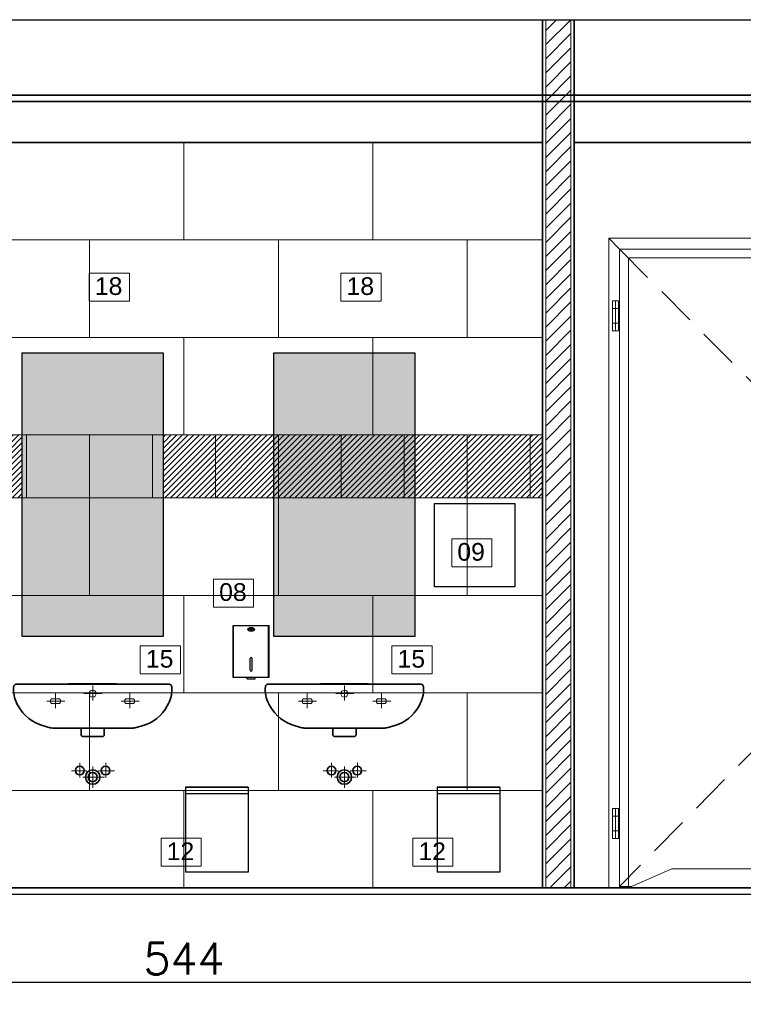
# Model space of a CAD drawing. Header units: millimetres. Extents: x 15214 to 140083, y -437840 to -79279.
# Tile 48 of 64: x 36330 to 36560, y -197232 to -196919. Entities that reach past the tile are written whole.
import ezdxf

# ---------------------------------------------------------------- set-up
doc = ezdxf.new("R2010")
doc.units = ezdxf.units.MM
doc.linetypes.add('CENTER', pattern=[0.6, 0.375, -0.075, 0.075, -0.075])
doc.linetypes.add('DASHED', pattern=[19.05, 12.7, -6.35])
doc.layers.get('0').update_dxf_attribs({"lineweight": 0})
for name, color, linetype, lineweight in [('0-drzwi-linia', 213, 'Continuous', 5), ('0-ZABUDOWA GK-MDF', 54, 'Continuous', 35), ('0_LEGENDA', 253, 'Continuous', 13), ('1_POSADZKA PODZIAŁY', 151, 'Continuous', 0), ('1_PŁYTKI KOLOR', 7, 'Continuous', 0), ('Hatch', 4, 'Continuous', 5), ('Istn-sciany', 3, 'Continuous', 30), ('Sciany', 2, 'Continuous', 35), ('WYMIAROWANIE', 1, 'Continuous', 13)]:
    doc.layers.add(name, color=color, linetype=linetype, lineweight=lineweight)
doc.layers.add('0-wypos-sanitarne', color=1, linetype='Continuous')
doc.layers.add('C-wypos-sanitarne', color=1, linetype='Continuous')
doc.styles.add('ROMANS07', font='arial.ttf')
doc.styles.add('TXT', font='simplex.shx')
doc.dimstyles.new('DIM50', dxfattribs={"dimscale": 5, "dimtxt": 2, "dimasz": 1, "dimexe": 0, "dimexo": 0, "dimgap": 0.5, "dimtad": 1, "dimdec": 4, "dimrnd": 0.5, "dimdsep": 46, "dimtxsty": 'TXT', "dimblk": 'TICK1', "dimblk1": 'TICK1', "dimblk2": 'TICK1', "dimsah": 1, "dimcen": 0, "dimse1": 1, "dimse2": 1, "dimclrd": 1, "dimclre": 7, "dimclrt": 9, "dimadec": 0, "dimazin": 0, "dimtfac": 1, "dimtdec": 4, "dimtmove": 2, "dimatfit": 3, "dimldrblk": 'TICK1', "dimfxl": 1, "dimtolj": 1, "dimarcsym": 0})

# ---------------------------------------------------------------- blocks, each defined once
blk = doc.blocks.new('TICK1')
at = {"color": 0}
for p, q in [((0, -1.4), (0, 1.4)), ((0, 0), (-1, 0))]:
    blk.add_line(p, q, dxfattribs=at)
at = {"color": 2}
blk.add_line((-1, -1), (1, 1), dxfattribs=at)
blk = doc.blocks.new('*D1446')
at = {"layer": 'DEFPOINTS', "color": 0, "transparency": 16777216}
for p in [(36110.62, -197194.6), (36654.62, -197194.6), (36654.62, -197224.6)]:
    blk.add_point(p, dxfattribs=at)
at = {"layer": 'Sciany', "color": 1, "lineweight": -2, "transparency": 16777216}
blk.add_line((36115.62, -197224.6), (36649.62, -197224.6), dxfattribs=at)
at = {"layer": 'Sciany', "color": 1, "lineweight": -2, "transparency": 16777216, "xscale": 5, "yscale": 5, "zscale": 5, "rotation": 180}
blk.add_blockref('TICK1', (36110.62, -197224.6), dxfattribs=at)
at = {"layer": 'Sciany', "color": 1, "lineweight": -2, "transparency": 16777216, "xscale": 5, "yscale": 5, "zscale": 5}
blk.add_blockref('TICK1', (36654.62, -197224.6), dxfattribs=at)
at = {"layer": 'Sciany', "color": 9, "transparency": 16777216, "insert": (36382.62, -197217.1), "char_height": 10, "attachment_point": 5, "style": 'TXT'}
blk.add_mtext('\\A1;544', dxfattribs=at)
blk = doc.blocks.new('A$Cdbe3390a')
for p, q in [((5.99, 0), (5.99, 206.5)), ((112.99, 206.5), (5.99, 206.5)), ((5.99, 206.5), (9.39, 203.1)), ((112.99, 206.5), (109.59, 203.1)), ((112.99, 0), (112.99, 206.5)), ((111.79, 186.63), (109.89, 186.63)), ((109.89, 186.63), (109.89, 177.13)), ((111.79, 186.63), (111.79, 177.13)), ((111.79, 184.23), (109.89, 184.23)), ((111.79, 179.53), (109.89, 179.53)), ((109.89, 177.13), (111.79, 177.13)), ((111.79, 25.25), (109.89, 25.25)), ((109.89, 25.25), (109.89, 15.75)), ((111.79, 25.25), (111.79, 15.75)), ((111.79, 22.85), (109.89, 22.85)), ((111.79, 18.15), (109.89, 18.15)), ((109.89, 15.75), (111.79, 15.75)), ((12.24, 0), (12.24, 0.5)), ((106.74, 0), (106.74, 0.5)), ((0, 0), (119.01, 0))]:
    blk.add_line(p, q)
at = {"linetype": 'CENTER', "ltscale": 0.5}
for p, q in [((110.84, 186.63), (110.84, 177.13)), ((110.84, 25.25), (110.84, 15.75))]:
    blk.add_line(p, q, dxfattribs=at)
at = {"ltscale": 0.2}
for p, q in [((15.94, 102.75), (15.94, 102.25)), ((15.94, 102.75), (16.07, 102.75)), ((15.94, 102.25), (16.07, 102.25)), ((16.57, 95.46), (16.57, 94.21)), ((17.62, 95.46), (17.62, 94.21))]:
    blk.add_line(p, q, dxfattribs=at)
for points in [[(105.61, 0.5), (109.59, 0.5), (109.59, 203.1), (9.39, 203.1), (9.39, 0.5), (13.38, 0.5)], [(12.24, 0.5), (12.24, 200.25), (106.74, 200.25), (106.74, 0.5)], [(12.24, 0), (26, 6.07), (82.28, 6.07)], [(106.74, 0), (92.98, 6.07), (36.7, 6.07)]]:
    blk.add_lwpolyline(points)
at = {"linetype": 'DASHED'}
blk.add_lwpolyline([(109.59, 203.1), (9.39, 102.3), (109.59, 0.5)], dxfattribs=at)
at = {"ltscale": 0.2}
for centre, radius in [((17.09, 95.36), 2.8), ((17.1, 95.35), 1.8)]:
    blk.add_circle(centre, radius, dxfattribs=at)
for centre, radius, start, end in [((17.09, 102.5), 2.8, 13.2715, 346.7285), ((17.09, 102.5), 1.25, 42.9038, 317.0962), ((17.09, 102.5), 1.05, 64.6998, 295.3002), ((27.5, 102.5), 0.74, 288.9246, 71.0754), ((17.09, 96.16), 0.875, 306.8699, 233.1301), ((17.09, 94.21), 0.525, 180, 270), ((17.09, 94.21), 0.525, 270, 0)]:
    blk.add_arc(centre, radius, start, end, dxfattribs=at)
for points in [[(27.74, 103.2), (25.24, 103.45), (18.95, 103.2), (17.09, 103.55)], [(27.74, 101.8), (25.24, 101.55), (18.95, 101.8), (17.09, 101.45)]]:
    blk.add_spline(points, degree=3, dxfattribs=at)
blk = doc.blocks.new('A$C9267f3ae')
at = {"lineweight": 5}
blk.add_lwpolyline([(0.1523, -0.0024), (0.076, -0.0003), (0, 0), (-0.0763, -0.0003), (-0.1523, -0.0024)], dxfattribs=at)
at = {"lineweight": 35}
blk.add_lwpolyline([(0.1154, -0.1423), (-0.1118, -0.1423), (-0.1168, -0.1423), (-0.1207, -0.1422), (-0.1244, -0.1421), (-0.128, -0.1419), (-0.1316, -0.1415), (-0.1351, -0.1409), (-0.1386, -0.1401), (-0.1423, -0.1391), (-0.1461, -0.1378), (-0.1567, -0.1349), (-0.1693, -0.1306), (-0.1812, -0.1253), (-0.1924, -0.1189), (-0.2028, -0.1115), (-0.2126, -0.103), (-0.2216, -0.0933), (-0.2298, -0.0824), (-0.2371, -0.0708), (-0.2407, -0.0645), (-0.2438, -0.0581), (-0.2463, -0.0515), (-0.2484, -0.0448), (-0.25, -0.038), (-0.251, -0.0309), (-0.2516, -0.0236), (-0.2516, -0.0159), (-0.2513, -0.0109), (-0.2511, -0.0094), (-0.2506, -0.0079), (-0.2499, -0.0065), (-0.2489, -0.0053), (-0.2477, -0.0042), (-0.2463, -0.0034), (-0.2447, -0.0028), (-0.2428, -0.0025), (-0.2302, -0.0024), (0.2299, -0.0024), (0.2425, -0.0025), (0.2445, -0.0027), (0.2461, -0.0032), (0.2475, -0.0039), (0.2487, -0.0048), (0.2496, -0.0059), (0.2503, -0.0073), (0.2508, -0.0089), (0.2511, -0.0107), (0.2513, -0.0159), (0.2514, -0.0234), (0.2509, -0.0307), (0.2499, -0.0376), (0.2483, -0.0444), (0.2463, -0.051), (0.2437, -0.0576), (0.2407, -0.0642), (0.2371, -0.0708), (0.2298, -0.0824), (0.2216, -0.0933), (0.2129, -0.1029), (0.2034, -0.1114), (0.1932, -0.1188), (0.1822, -0.1251), (0.1701, -0.1304), (0.1571, -0.1347), (0.1459, -0.1378), (0.1422, -0.139), (0.1386, -0.1401), (0.1351, -0.1409), (0.1316, -0.1415), (0.1281, -0.142), (0.1244, -0.1423), (0.1207, -0.1424), (0.1168, -0.1423)], close=True, dxfattribs=at)
blk.add_lwpolyline([(0.0369, -0.1423), (0.0369, -0.1629), (0.0367, -0.1639), (0.0364, -0.165), (0.036, -0.1659), (0.0354, -0.1668), (0.0347, -0.1674), (0.0339, -0.168), (0.0328, -0.1685), (0.0315, -0.169), (0.03, -0.1691), (-0.0303, -0.1691), (-0.0317, -0.169), (-0.0329, -0.1686), (-0.0339, -0.1681), (-0.0348, -0.1675), (-0.0356, -0.1668), (-0.0362, -0.1659), (-0.0367, -0.1649), (-0.037, -0.1638), (-0.0372, -0.1629), (-0.0372, -0.1423)], dxfattribs=at)
at = {"layer": 'DEFPOINTS', "lineweight": 5}
for points in [[(-0.1184, -0.0309), (-0.1184, -0.0782)], [(-0.0001, -0.0067), (-0.0001, -0.0541)], [(0.1177, -0.0309), (0.1177, -0.0782)], [(-0.146, -0.0564), (-0.0887, -0.0564)], [(-0.0278, -0.0323), (0.0296, -0.0323)], [(0.09, -0.0564), (0.1474, -0.0564)], [(-0.0671, -0.2775), (-0.0184, -0.2775)], [(-0.0414, -0.2519), (-0.0414, -0.2993)], [(0.0001, -0.2641), (0.0001, -0.3322)], [(0.0182, -0.2775), (0.0695, -0.2775)], [(0.0414, -0.2519), (0.0414, -0.2993)], [(-0.0313, -0.298), (0.0372, -0.298)]]:
    blk.add_lwpolyline(points, dxfattribs=at)
for points in [[(-0.1287, -0.0488), (-0.1081, -0.0488), (-0.1074, -0.0489), (-0.1065, -0.049), (-0.1056, -0.0494), (-0.1048, -0.0499), (-0.1041, -0.0506), (-0.1036, -0.0513), (-0.1031, -0.0522), (-0.1029, -0.0532), (-0.1028, -0.0542), (-0.1028, -0.0544), (-0.1028, -0.0585), (-0.1028, -0.0589), (-0.1029, -0.0599), (-0.1032, -0.0608), (-0.1037, -0.0617), (-0.1043, -0.0624), (-0.105, -0.0631), (-0.1058, -0.0635), (-0.1067, -0.0639), (-0.1077, -0.064), (-0.1084, -0.064), (-0.1282, -0.064), (-0.1289, -0.064), (-0.1299, -0.0639), (-0.1308, -0.0635), (-0.1316, -0.0631), (-0.1323, -0.0624), (-0.1329, -0.0617), (-0.1334, -0.0608), (-0.1337, -0.0599), (-0.1338, -0.0589), (-0.1339, -0.0585), (-0.1339, -0.0544), (-0.1339, -0.0542), (-0.1337, -0.0532), (-0.1335, -0.0522), (-0.133, -0.0513), (-0.1325, -0.0506), (-0.1318, -0.0499), (-0.131, -0.0494), (-0.1301, -0.049), (-0.1292, -0.0489)], [(0.107, -0.0488), (0.1276, -0.0488), (0.1283, -0.0489), (0.1292, -0.049), (0.1301, -0.0494), (0.1309, -0.0499), (0.1316, -0.0506), (0.1322, -0.0513), (0.1326, -0.0522), (0.1329, -0.0532), (0.133, -0.0542), (0.133, -0.0544), (0.133, -0.0585), (0.133, -0.0589), (0.1328, -0.0599), (0.1325, -0.0608), (0.132, -0.0617), (0.1314, -0.0624), (0.1307, -0.0631), (0.1299, -0.0635), (0.129, -0.0639), (0.1281, -0.064), (0.1274, -0.064), (0.1075, -0.064), (0.1068, -0.064), (0.1058, -0.0639), (0.1049, -0.0635), (0.1041, -0.0631), (0.1034, -0.0624), (0.1028, -0.0617), (0.1024, -0.0608), (0.102, -0.0599), (0.1019, -0.0589), (0.1019, -0.0585), (0.1019, -0.0544), (0.1019, -0.0542), (0.102, -0.0532), (0.1023, -0.0522), (0.1027, -0.0513), (0.1033, -0.0506), (0.104, -0.0499), (0.1048, -0.0494), (0.1056, -0.049), (0.1066, -0.0489)]]:
    blk.add_lwpolyline(points, close=True, dxfattribs=at)
blk.add_circle((-0.0001, -0.0323), 0.0112, dxfattribs=at)
at = {"layer": 'DEFPOINTS', "lineweight": 35}
for centre, radius in [((-0.0412, -0.2771), 0.0139), ((-0.0001, -0.2977), 0.023), ((0.0409, -0.2771), 0.0139), ((-0.0001, -0.2977), 0.0146)]:
    blk.add_circle(centre, radius, dxfattribs=at)
blk = doc.blocks.new('kosz')
at = {"layer": 'C-wypos-sanitarne'}
for points in [[(64388.88, -195444.78), (64368.88, -195444.78), (64368.88, -195471.78)], [(64368.88, -195444.78), (64388.88, -195444.78), (64388.88, -195471.78)], [(64368.88, -195444.78), (64368.88, -195446.78), (64388.88, -195446.78)], [(64388.88, -195471.78), (64368.88, -195471.78)]]:
    blk.add_lwpolyline(points, dxfattribs=at)
blk = doc.blocks.new('ASM101-FRONT')
for p, q in [((943.7, 266.3), (943.7, 431.3)), ((943.7, 431.3), (1058.9, 431.3)), ((945.7, 266.3), (945.7, 431.3)), ((1056.9, 266.3), (1056.9, 431.3)), ((1058.9, 266.3), (1058.9, 431.3)), ((998.3, 289.3), (998.3, 326.3)), ((1004.3, 289.3), (1004.3, 326.3)), ((1058.9, 266.3), (943.7, 266.3)), ((988.8, 261.5), (988.8, 266.3)), ((988.8, 261.5), (1013.8, 261.5)), ((1013.8, 261.5), (1013.8, 266.3))]:
    blk.add_line(p, q)
blk.add_lwpolyline([(1000.1, 420.9), (1002.6, 420.9), (1002.6, 416.8), (1000.1, 416.8)], close=True)
for centre, start, end in [((1001.3, 326.3), 0, 180), ((1001.3, 289.3), 180, 0)]:
    blk.add_arc(centre, 3, start, end)
blk.add_ellipse((1001.3, 419.3), major_axis=(-10.5, 0), ratio=0.571429)
for points, knots in [([(991.8, 419.3), (991.8, 418.9), (991.9, 418.6), (992.2, 417.8), (992.5, 417.5), (993.1, 416.7), (993.6, 416.4), (994.6, 415.7), (995.2, 415.4), (997, 414.8), (998.1, 414.5), (1000.6, 414.2), (1001.9, 414.2), (1004.4, 414.5), (1005.6, 414.8), (1007.7, 415.6), (1008.6, 416), (1009.7, 417), (1010.1, 417.4), (1010.6, 418.2), (1010.7, 418.6), (1010.8, 419.4), (1010.8, 419.8), (1010.5, 420.6), (1010.2, 421), (1009.5, 421.8), (1009, 422.2), (1007.9, 422.9), (1007.2, 423.2), (1005.6, 423.7), (1004.8, 423.9), (1002.7, 424.3), (1001.3, 424.3), (998.7, 424.1), (997.5, 423.9), (995.2, 423.1), (994.3, 422.7), (993, 421.7), (992.6, 421.3), (992.1, 420.5), (991.9, 420.1), (991.8, 419.5), (991.8, 419.4), (991.8, 419.3)], [0, 0, 0, 0, 0.24826, 0.24826, 0.496519, 0.496519, 0.744779, 0.744779, 0.993039, 0.993039, 1.375947, 1.375947, 1.758855, 1.758855, 2.141763, 2.141763, 2.524671, 2.524671, 2.798801, 2.798801, 3.072931, 3.072931, 3.347061, 3.347061, 3.621191, 3.621191, 3.895321, 3.895321, 4.169452, 4.169452, 4.443582, 4.443582, 4.841074, 4.841074, 5.238567, 5.238567, 5.63606, 5.63606, 5.913449, 5.913449, 6.190838, 6.190838, 6.283185, 6.283185, 6.283185, 6.283185]), ([(992.8, 419.3), (992.8, 419.1), (992.8, 419), (992.9, 418.7), (993, 418.5), (993.3, 418.1), (993.4, 417.9), (994, 417.3), (994.5, 417), (995.6, 416.4), (996.3, 416.1), (997.8, 415.6), (998.7, 415.5), (1000.6, 415.3), (1001.8, 415.2), (1003.9, 415.5), (1004.9, 415.6), (1006.6, 416.2), (1007.4, 416.5), (1008.5, 417.2), (1008.9, 417.6), (1009.4, 418.2), (1009.6, 418.4), (1009.8, 418.9), (1009.8, 419.1), (1009.8, 419.4), (1009.8, 419.5), (1009.7, 419.8), (1009.7, 419.9), (1009.5, 420.2), (1009.4, 420.4), (1009, 420.9), (1008.5, 421.3), (1007.5, 422), (1006.8, 422.3), (1005.3, 422.8), (1004.5, 423), (1002.5, 423.3), (1001.4, 423.3), (999.2, 423.2), (998.2, 423), (996.4, 422.5), (995.5, 422.2), (994.3, 421.5), (993.9, 421.2), (993.3, 420.6), (993.1, 420.3), (992.9, 419.8), (992.8, 419.6), (992.8, 419.4), (992.8, 419.3), (992.8, 419.3)], [0, 0, 0, 0, 0.177646, 0.177646, 0.355292, 0.355292, 0.532939, 0.532939, 0.814738, 0.814738, 1.096538, 1.096538, 1.378338, 1.378338, 1.739104, 1.739104, 2.06913, 2.06913, 2.399157, 2.399157, 2.673843, 2.673843, 2.90015, 2.90015, 3.126457, 3.126457, 3.28067, 3.28067, 3.434884, 3.434884, 3.589098, 3.589098, 3.88111, 3.88111, 4.173123, 4.173123, 4.465135, 4.465135, 4.824452, 4.824452, 5.16054, 5.16054, 5.496627, 5.496627, 5.767671, 5.767671, 5.995248, 5.995248, 6.222825, 6.222825, 6.283185, 6.283185, 6.283185, 6.283185])]:
    blk.add_open_spline(points, degree=3, knots=knots)

msp = doc.modelspace()

# ---------------------------------------------------------------- hatches: boundary and pattern name
at = {"layer": '0-wypos-sanitarne'}
h = msp.add_hatch(color=256, dxfattribs=at)
h.dxf.hatch_style = 1
h.set_gradient(color1=(217, 217, 217), color2=(23, 23, 23), name='HEMISPHERICAL')
h.paths.add_polyline_path([(36331.1213, -197114.604), (36376.13258, -197114.604), (36376.11001, -197024.604), (36331.09873, -197024.604)])
h = msp.add_hatch(color=256, dxfattribs=at)
h.dxf.hatch_style = 1
h.set_gradient(color1=(217, 217, 217), color2=(23, 23, 23), name='HEMISPHERICAL')
h.paths.add_polyline_path([(36411.1213, -197114.604), (36456.13258, -197114.604), (36456.11001, -197024.604), (36411.09873, -197024.604)])
at = {"layer": '1_PŁYTKI KOLOR', "true_color": 0x2f9888}
h = msp.add_hatch(dxfattribs=at)
h.set_pattern_fill('ANSI31', color=125, scale=0.4)
h.paths.add_polyline_path([(36132.6213, -197050.604), (36111.6213, -197050.604), (36111.6213, -197070.604), (36132.6213, -197070.604)])
h.paths.add_polyline_path([(36152.6213, -197050.604), (36132.6213, -197050.604), (36132.6213, -197070.604), (36152.6213, -197070.604)])
h.paths.add_polyline_path([(36172.6213, -197050.604), (36152.6213, -197050.604), (36152.6213, -197070.604), (36172.6213, -197070.604)])
h.paths.add_polyline_path([(36192.6213, -197050.604), (36172.6213, -197050.604), (36172.6213, -197070.604), (36192.6213, -197070.604)])
h.paths.add_polyline_path([(36212.6213, -197050.604), (36192.6213, -197050.604), (36192.6213, -197070.604), (36212.6213, -197070.604)])
h.paths.add_polyline_path([(36216.6213, -197050.604), (36212.6213, -197050.604), (36212.6213, -197070.604), (36216.6213, -197070.604)])
h.paths.add_polyline_path([(36232.6213, -197050.604), (36218.6213, -197050.604), (36218.6213, -197070.604), (36232.6213, -197070.604)])
h.paths.add_polyline_path([(36251.1213, -197050.604), (36232.6213, -197050.604), (36232.6213, -197070.604), (36251.1213, -197070.604)])
h.paths.add_polyline_path([(36312.6213, -197050.604), (36296.1213, -197050.604), (36296.1213, -197070.604), (36312.6213, -197070.604)])
h.paths.add_polyline_path([(36331.1213, -197050.604), (36312.6213, -197050.604), (36312.6213, -197070.604), (36331.1213, -197070.604)])
h.paths.add_polyline_path([(36496.6213, -197050.604), (36376.1213, -197050.604), (36376.1213, -197070.604), (36496.6213, -197070.604)])
at = {"layer": 'Hatch'}
h = msp.add_hatch(dxfattribs=at)
h.set_pattern_fill('ANSI31', color=256)
h.set_pattern_definition([(45, (-23572.946, -2555.0157), (-2.24506403, 2.24506403), [])])
h.paths.add_polyline_path([(36497.6213, -197194.604), (36505.6213, -197194.604), (36505.6213, -196918.604), (36497.6213, -196918.604)])

# ---------------------------------------------------------------- linework, layer by layer
at = {"layer": '0-wypos-sanitarne'}
for points in [[(36331.1213, -197114.604), (36376.1213, -197114.604), (36376.1213, -197024.604), (36331.1213, -197024.604)], [(36411.1213, -197114.604), (36456.1213, -197114.604), (36456.1213, -197024.604), (36411.1213, -197024.604)]]:
    msp.add_lwpolyline(points, close=True, dxfattribs=at)
at = {"layer": '0-ZABUDOWA GK-MDF'}
for points in [[(36110.6213, -196942.604), (36654.6213, -196942.604)], [(36110.6213, -196944.604), (36654.6213, -196944.604)]]:
    msp.add_lwpolyline(points, dxfattribs=at)
at = {"layer": '0_LEGENDA', "color": 7}
for points in [[(36352.51128, -196999.15313), (36365.26098, -196999.15313), (36365.26098, -197008.0794), (36352.51128, -197008.0794)], [(36432.51128, -196999.15313), (36445.26098, -196999.15313), (36445.26098, -197008.0794), (36432.51128, -197008.0794)], [(36467.7151, -197083.62373), (36480.46481, -197083.62373), (36480.46481, -197092.55), (36467.7151, -197092.55)], [(36392.00939, -197096.40917), (36404.75909, -197096.40917), (36404.75909, -197105.33545), (36392.00939, -197105.33545)], [(36368.72317, -197117.61952), (36381.47287, -197117.61952), (36381.47287, -197126.54579), (36368.72317, -197126.54579)], [(36448.72317, -197117.61952), (36461.47287, -197117.61952), (36461.47287, -197126.54579), (36448.72317, -197126.54579)], [(36375.3555, -197178.8167), (36388.10521, -197178.8167), (36388.10521, -197187.74298), (36375.3555, -197187.74298)], [(36455.3555, -197178.8167), (36468.10521, -197178.8167), (36468.10521, -197187.74298), (36455.3555, -197187.74298)]]:
    msp.add_lwpolyline(points, dxfattribs=at)
for points in [[(36352.51128, -197008.0794), (36365.26098, -197008.0794), (36365.26098, -196999.15313), (36352.51128, -196999.15313)], [(36432.51128, -197008.0794), (36445.26098, -197008.0794), (36445.26098, -196999.15313), (36432.51128, -196999.15313)], [(36467.7151, -197092.55), (36480.46481, -197092.55), (36480.46481, -197083.62373), (36467.7151, -197083.62373)], [(36392.00939, -197105.33545), (36404.75909, -197105.33545), (36404.75909, -197096.40917), (36392.00939, -197096.40917)], [(36368.72317, -197126.54579), (36381.47287, -197126.54579), (36381.47287, -197117.61952), (36368.72317, -197117.61952)], [(36448.72317, -197126.54579), (36461.47287, -197126.54579), (36461.47287, -197117.61952), (36448.72317, -197117.61952)], [(36375.3555, -197187.74298), (36388.10521, -197187.74298), (36388.10521, -197178.8167), (36375.3555, -197178.8167)], [(36455.3555, -197187.74298), (36468.10521, -197187.74298), (36468.10521, -197178.8167), (36455.3555, -197178.8167)]]:
    msp.add_lwpolyline(points, close=True, dxfattribs=at)
at = {"layer": '1_POSADZKA PODZIAŁY', "linetype": 'Continuous'}
msp.add_lwpolyline([(36111.6213, -196957.604), (36496.6213, -196957.604), (36496.6213, -197194.604), (36111.6213, -197194.604)], close=True, dxfattribs=at)
for points in [[(36382.6213, -196988.604), (36382.6213, -196957.604)], [(36442.6213, -196988.604), (36442.6213, -196957.604)], [(36111.6213, -196988.604), (36496.6213, -196988.604)], [(36352.6213, -197019.604), (36352.6213, -196988.604)], [(36412.6213, -197019.604), (36412.6213, -196988.604)], [(36472.6213, -197019.604), (36472.6213, -196988.604)], [(36111.6213, -197019.604), (36496.6213, -197019.604)], [(36382.6213, -197050.604), (36382.6213, -197019.604)], [(36442.6213, -197050.604), (36442.6213, -197019.604)], [(36111.6213, -197050.604), (36496.6213, -197050.604)], [(36332.6213, -197070.604), (36332.6213, -197050.604)], [(36352.6213, -197070.604), (36352.6213, -197050.604)], [(36372.6213, -197070.604), (36372.6213, -197050.604)], [(36392.6213, -197070.604), (36392.6213, -197050.604)], [(36412.6213, -197070.604), (36412.6213, -197050.604)], [(36432.6213, -197070.604), (36432.6213, -197050.604)], [(36452.6213, -197070.604), (36452.6213, -197050.604)], [(36472.6213, -197070.604), (36472.6213, -197050.604)], [(36492.6213, -197070.604), (36492.6213, -197050.604)], [(36111.6213, -197070.604), (36496.6213, -197070.604)], [(36352.6213, -197101.604), (36352.6213, -197070.604)], [(36412.6213, -197101.604), (36412.6213, -197070.604)], [(36472.6213, -197101.604), (36472.6213, -197070.604)], [(36111.6213, -197101.604), (36496.6213, -197101.604)], [(36382.6213, -197132.604), (36382.6213, -197101.604)], [(36442.6213, -197132.604), (36442.6213, -197101.604)], [(36111.6213, -197132.604), (36496.6213, -197132.604)], [(36352.6213, -197163.604), (36352.6213, -197132.604)], [(36412.6213, -197163.604), (36412.6213, -197132.604)], [(36472.6213, -197163.604), (36472.6213, -197132.604)], [(36111.6213, -197163.604), (36496.6213, -197163.604)], [(36382.6213, -197194.604), (36382.6213, -197163.604)], [(36442.6213, -197194.604), (36442.6213, -197163.604)]]:
    msp.add_lwpolyline(points, dxfattribs=at)
at = {"layer": 'C-wypos-sanitarne'}
msp.add_lwpolyline([(36487.78236, -197098.8971), (36462.28236, -197098.8971), (36462.28236, -197072.3971), (36487.78236, -197072.3971)], close=True, dxfattribs=at)
at = {"layer": 'Istn-sciany'}
for points in [[(36110.6213, -196918.604), (36654.6213, -196918.604)], [(36110.6213, -197196.604), (36654.6213, -197196.604)]]:
    msp.add_lwpolyline(points, dxfattribs=at)
at = {"layer": 'Sciany'}
for points in [[(36496.6213, -197194.604), (36496.6213, -196918.604)], [(36506.6213, -197194.604), (36506.6213, -196918.604)], [(36110.6213, -196957.604), (36496.6213, -196957.604)], [(36506.6213, -196957.604), (36653.6213, -196957.604)], [(36110.6213, -197194.604), (36654.6213, -197194.604)]]:
    msp.add_lwpolyline(points, dxfattribs=at)
at = {"layer": 'WYMIAROWANIE'}
msp.add_lwpolyline([(36497.6213, -197194.604), (36505.6213, -197194.604), (36505.6213, -196918.604), (36497.6213, -196918.604)], close=True, dxfattribs=at)

# ---------------------------------------------------------------- block references
at = {"layer": '0-drzwi-linia', "xscale": -1}
msp.add_blockref('A$Cdbe3390a', (36630.61345, -197194.604), dxfattribs=at)
at = {"layer": '0-wypos-sanitarne', "xscale": 100, "yscale": 100, "zscale": 100}
for p in [(36353.6213, -197129.604), (36433.6213, -197129.604)]:
    msp.add_blockref('A$C9267f3ae', p, dxfattribs=at)
at = {"layer": 'C-wypos-sanitarne', "xscale": 0.1000000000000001, "yscale": 0.1000000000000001, "zscale": 0.1000000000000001}
msp.add_blockref('ASM101-FRONT', (36303.84413, -197154.33807), dxfattribs=at)
at = {"layer": 'Sciany'}
for p in [(-27985.8113, -1717.82721), (-27905.8113, -1717.82721)]:
    msp.add_blockref('kosz', p, dxfattribs=at)

# ---------------------------------------------------------------- texts
at = {"layer": '0_LEGENDA', "color": 7, "char_height": 7.5, "width": 10.9940302, "attachment_point": 3, "style": 'ROMANS07'}
for s, insert in [('{\\fArial|b0|i0|c162|p34;\\H0.75x;1\\fArial|b0|i0|c238|p34;8}', (36363.04929, -197000.48567)), ('{\\fArial|b0|i0|c162|p34;\\H0.75x;1\\fArial|b0|i0|c238|p34;8}', (36443.04929, -197000.48567)), ('{\\fArial|b0|i0|c162|p34;\\H0.75x;09}', (36478.25311, -197084.95627)), ('{\\fArial|b0|i0|c162|p34;\\H0.75x;0\\fArial|b0|i0|c238|p34;8}', (36402.5474, -197097.74171)), ('{\\H0.75x;15}', (36379.26118, -197118.95206)), ('{\\H0.75x;15}', (36459.26118, -197118.95206)), ('{\\fArial|b0|i0|c162|p34;\\H0.75x;1\\fArial|b0|i0|c238|p34;2}', (36385.89352, -197180.14925)), ('{\\fArial|b0|i0|c162|p34;\\H0.75x;1\\fArial|b0|i0|c238|p34;2}', (36465.89352, -197180.14925))]:
    msp.add_mtext(s, dxfattribs=dict(at, insert=insert))

# ---------------------------------------------------------------- dimensions: what is measured, and where the dimension line sits
at = {"layer": 'Sciany'}
dim = msp.add_linear_dim(base=(36654.6213, -197224.604), p1=(36110.6213, -197194.604), p2=(36654.6213, -197194.604), dimstyle='DIM50', override={"dimfxl": 0}, dxfattribs=at)
dim.commit()
dim.dimension.update_dxf_attribs({"geometry": '*D1446', "text_midpoint": (36382.6213, -197217.104)})

doc.saveas('drawing.dxf')
